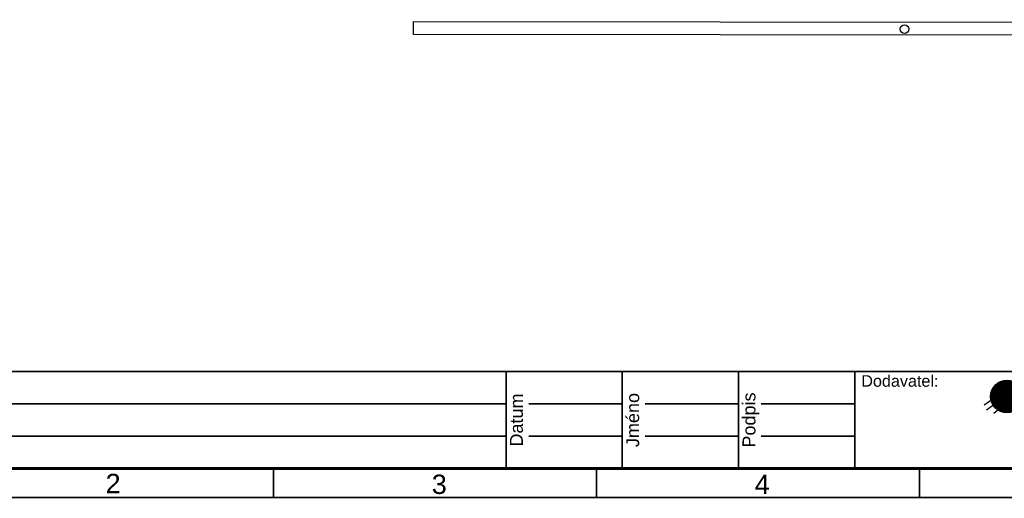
# Model space of a CAD drawing. Extents: x -12025 to 39812, y -28775 to 12.
# Tile 2 of 11: x 5470 to 20714, y -28613 to -21199. Entities that reach past the tile are written whole.
import ezdxf
from ezdxf.enums import TextEntityAlignment as Align

# ---------------------------------------------------------------- set-up
doc = ezdxf.new("R2010")
doc.units = 0
doc.header["$MEASUREMENT"] = 0
doc.layers.add('OÚ Dukovany půdorys podklad půda', color=7, linetype='Continuous')
doc.layers.add('Ramecek', color=7, linetype='Continuous')
doc.styles.add('Arial', font='txt')

# ---------------------------------------------------------------- blocks, each defined once
blk = doc.blocks.new('(1)')
at = {"color": 7, "linetype": 'Continuous'}
for p, q in [((0, -413), (267, -235)), ((38, -490), (394, -235)), ((153, -541), (420, -324))]:
    blk.add_line(p, q, dxfattribs=at)
at = {"color": 2, "linetype": 'Continuous', "const_width": 254}
for points in [[(356, -159, 0.414214), (229, -286)], [(483, -286, 0.414214), (356, -159)], [(229, -286, 0.414214), (356, -413)], [(356, -413, 0.414214), (483, -286)]]:
    blk.add_lwpolyline(points, format="xyb", dxfattribs=at)
at = {"color": 7, "linetype": 'Continuous'}
blk.add_circle((356, -286), 254, dxfattribs=at)
blk.add_solid([(750, -1262), (2803, -1262), (750, -1287), (2803, -1287)], dxfattribs=at)
at = {"color": 7, "linetype": 'Continuous', "style": 'Arial'}
for s, height, p in [('ENECOS, s.r.o.', 364.3, (750, -476)), ('Dukovany 227, PSČ: 675 56', 214.8, (750, -831)), ('www.enecos.cz', 214.8, (750, -1231))]:
    blk.add_text(s, height=height, dxfattribs=at).set_placement(p)
blk = doc.blocks.new('(2)')
at = {"color": 7, "linetype": 'Continuous', "const_width": 25}
for points in [[(18000, 0), (0, 0)], [(12600, -1500), (12600, 0)], [(14400, -1500), (14400, 0)], [(16200, -1500), (16200, 0)], [(18000, 0), (18000, -1500)], [(1200, -500), (12600, -500)], [(12950, -500), (14400, -500)], [(14750, -500), (16200, -500)], [(16550, -500), (18000, -500)], [(1200, -1000), (12600, -1000)], [(12950, -1000), (14400, -1000)], [(14750, -1000), (16200, -1000)], [(16550, -1000), (18000, -1000)], [(18000, -1500), (0, -1500)]]:
    blk.add_lwpolyline(points, dxfattribs=at)
at = {"color": 7, "linetype": 'Continuous', "style": 'Arial'}
for s, p in [('Datum', (12861, -750)), ('Jméno', (14661, -750)), ('Podpis', (16461, -750))]:
    blk.add_text(s, height=200, rotation=90, dxfattribs=at).set_placement(p, align=Align.CENTER)

msp = doc.modelspace()

# ---------------------------------------------------------------- linework, layer by layer
at = {"layer": 'OÚ Dukovany půdorys podklad půda', "color": 9, "linetype": 'Continuous'}
for p, q in [((11569, -21428), (11569, -21228)), ((11569, -21228), (31708, -21247)), ((31708, -21447), (11569, -21428))]:
    msp.add_line(p, q, dxfattribs=at)
at = {"layer": 'OÚ Dukovany půdorys podklad půda', "color": 7, "linetype": 'Continuous'}
msp.add_circle((19168, -21346), 66.9, dxfattribs=at)
at = {"layer": 'Ramecek', "color": 7, "linetype": 'Continuous'}
for points, const_width in [([(0, -28600), (39800, -28600), (39800, 0), (0, 0)], 25), ([(400, -28150), (39400, -28150), (39400, -450), (400, -450)], 50), ([(25900, -26650), (18400, -26650), (18400, -28150), (25900, -28150)], 25)]:
    msp.add_lwpolyline(points, close=True, dxfattribs=dict(at, const_width=const_width))
at = {"layer": 'Ramecek', "color": 7, "linetype": 'Continuous', "const_width": 25}
for points in [[(9400, -28600), (9400, -28156)], [(14400, -28156), (14400, -28600)], [(19400, -28150), (19400, -28594)]]:
    msp.add_lwpolyline(points, dxfattribs=at)

# ---------------------------------------------------------------- block references
at = {"layer": 'Ramecek', "color": 7, "linetype": 'Continuous'}
for name, p in [('(2)', (400, -26650)), ('(1)', (20400, -26750))]:
    msp.add_blockref(name, p, dxfattribs=at)

# ---------------------------------------------------------------- texts
at = {"layer": 'Ramecek', "color": 7, "linetype": 'Continuous', "style": 'Arial'}
for s, height, p in [('Dodavatel:', 179, (18500, -26884)), ('2', 300, (6800, -28533)), ('3', 300, (11850, -28545)), ('4', 300, (16850, -28545))]:
    msp.add_text(s, height=height, dxfattribs=at).set_placement(p)

doc.saveas('drawing.dxf')
